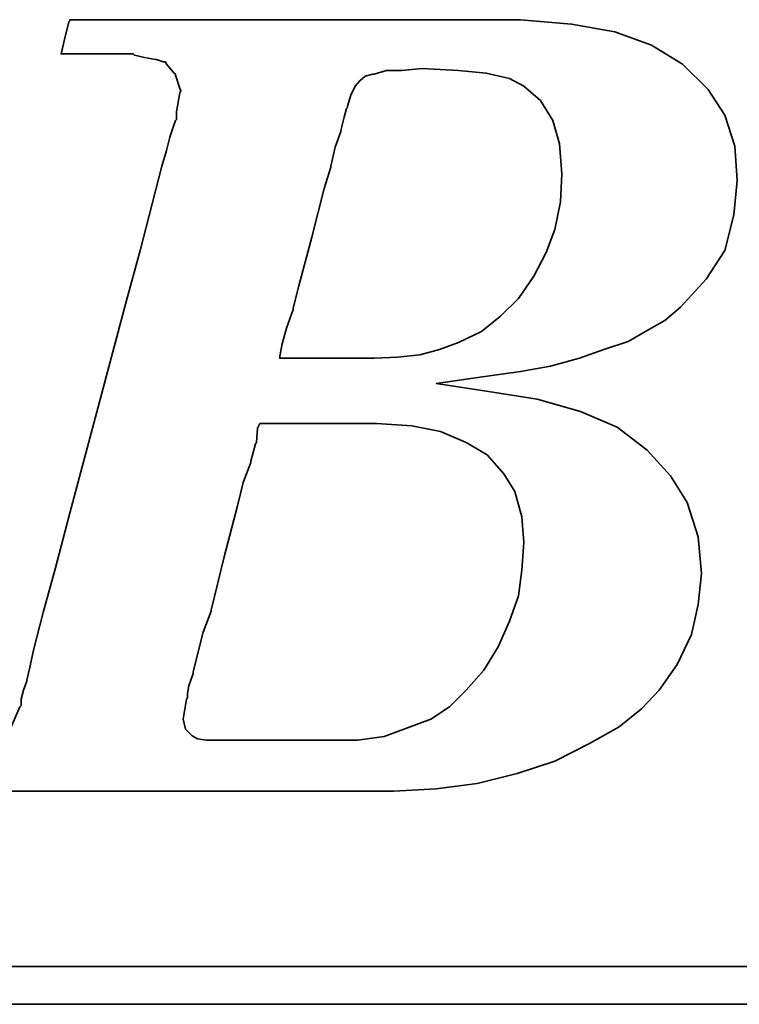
# Model space of a CAD drawing. Extents: x 249 to 715, y -91 to 372.
# Tile 29 of 49: x 659.19 to 660.87, y 93.2 to 95.5. Entities that reach past the tile are written whole.
import ezdxf

# ---------------------------------------------------------------- set-up
doc = ezdxf.new("R2010")
doc.units = 0
doc.header["$MEASUREMENT"] = 0
doc.layers.add('DIM', color=4, linetype='CONTINUOUS')
doc.layers.add('layer 1', color=7, linetype='CONTINUOUS')

# ---------------------------------------------------------------- blocks, each defined once
blk = doc.blocks.new('TBI MOTION logo(完整正式版)')
at = {"layer": 'layer 1', "color": 22, "lineweight": 35}
for points, knots in [([(-64.65375, -6.86375), (-64.65375, -6.86375), (-64.84375, -7.29625), (-64.84375, -7.29625), (-64.84375, -7.29625), (-64.84375, -7.29625), (-64.86875, -7.34375), (-64.86875, -7.34375), (-64.86875, -7.34375), (-64.86875, -7.34375), (-64.86875, -7.36875), (-64.86875, -7.36875), (-64.86875, -7.36875), (-64.86875, -7.36875), (-65.15375, -7.65375), (-65.15375, -7.65375), (-65.15375, -7.65375), (-65.15375, -7.65375), (-65.17875, -7.65375), (-65.17875, -7.65375), (-65.17875, -7.65375), (-65.17875, -7.65375), (-65.20375, -7.67875), (-65.20375, -7.67875), (-65.20375, -7.67875), (-65.20375, -7.67875), (-65.58875, -7.87125), (-65.58875, -7.87125), (-65.58875, -7.87125), (-65.58875, -7.87125), (-65.63375, -7.87125), (-65.63375, -7.87125), (-65.63375, -7.87125), (-65.63375, -7.87125), (-65.65875, -7.89375), (-65.65875, -7.89375), (-65.65875, -7.89375), (-65.65875, -7.89375), (-66.09375, -7.94375), (-66.09375, -7.94375), (-66.09375, -7.94375), (-66.09375, -7.94375), (-66.11375, -7.94375), (-66.11375, -7.94375), (-66.11375, -7.94375), (-66.11375, -7.94375), (-66.16375, -7.94375), (-66.16375, -7.94375), (-66.16375, -7.94375), (-66.16375, -7.94375), (-66.30875, -7.94375), (-66.30875, -7.94375), (-66.30875, -7.94375), (-66.30875, -7.94375), (-66.69375, -7.94375), (-66.69375, -7.94375), (-66.69375, -7.94375), (-66.69375, -7.94375), (-67.07375, -7.94375), (-67.07375, -7.94375), (-67.07375, -7.94375), (-67.07375, -7.94375), (-67.12375, -7.94375), (-67.12375, -7.94375), (-67.12375, -7.94375), (-67.12375, -7.94375), (-67.12375, -7.96625), (-67.12375, -7.96625), (-67.12375, -7.96625), (-67.12375, -7.96625), (-67.14875, -7.99125), (-67.14875, -7.99125), (-67.14875, -7.99125), (-67.14875, -7.99125), (-67.24375, -8.34875), (-67.24375, -8.34875), (-67.24375, -8.34875), (-67.24375, -8.34875), (-67.31375, -8.68625), (-67.31375, -8.68625), (-67.31375, -8.68625), (-67.31375, -8.68625), (-67.26875, -8.68625), (-67.26875, -8.68625), (-67.26875, -8.68625), (-67.26875, -8.68625), (-67.07375, -8.68625), (-67.07375, -8.68625), (-67.07375, -8.68625), (-67.07375, -8.68625), (-66.54875, -8.68625), (-66.54875, -8.68625), (-66.54875, -8.68625), (-66.54875, -8.68625), (-65.82625, -8.68625), (-65.82625, -8.68625), (-65.82625, -8.68625), (-65.82625, -8.68625), (-65.01375, -8.68625), (-65.01375, -8.68625), (-65.01375, -8.68625), (-65.01375, -8.68625), (-64.05375, -8.68625), (-64.05375, -8.68625), (-64.05375, -8.68625), (-64.05375, -8.68625), (-62.08375, -8.68625), (-62.08375, -8.68625), (-62.08375, -8.68625), (-62.08375, -8.68625), (-60.06875, -8.68625), (-60.06875, -8.68625), (-60.06875, -8.68625), (-60.06875, -8.68625), (-59.10875, -8.68625), (-59.10875, -8.68625), (-59.10875, -8.68625), (-59.10875, -8.68625), (-58.29375, -8.68625), (-58.29375, -8.68625), (-58.29375, -8.68625), (-58.29375, -8.68625), (-57.57375, -8.68625), (-57.57375, -8.68625), (-57.57375, -8.68625), (-57.57375, -8.68625), (-57.04875, -8.68625), (-57.04875, -8.68625), (-57.04875, -8.68625), (-57.04875, -8.68625), (-56.85375, -8.68625), (-56.85375, -8.68625), (-56.85375, -8.68625), (-56.85375, -8.68625), (-56.70875, -8.68625), (-56.70875, -8.68625), (-56.70875, -8.68625), (-56.70875, -8.68625), (-56.61375, -8.68625), (-56.61375, -8.68625), (-56.61375, -8.68625), (-56.61375, -8.68625), (-56.56875, -8.68625), (-56.56875, -8.68625), (-56.56875, -8.68625), (-56.56875, -8.68625), (-55.65375, -8.63875), (-55.65375, -8.63875), (-55.65375, -8.63875), (-55.65375, -8.63875), (-54.76875, -8.51875), (-54.76875, -8.51875), (-54.76875, -8.51875), (-54.76875, -8.51875), (-53.90375, -8.30375), (-53.90375, -8.30375), (-53.90375, -8.30375), (-53.90375, -8.30375), (-53.08875, -8.03875), (-53.08875, -8.03875), (-53.08875, -8.03875), (-53.08875, -8.03875), (-52.34375, -7.65375), (-52.34375, -7.65375), (-52.34375, -7.65375), (-52.34375, -7.65375), (-51.69875, -7.29625), (-51.69875, -7.29625), (-51.69875, -7.29625), (-51.69875, -7.29625), (-51.21875, -6.91125), (-51.21875, -6.91125), (-51.21875, -6.91125), (-51.21875, -6.91125), (-50.83375, -6.50375), (-50.83375, -6.50375), (-50.83375, -6.50375), (-50.83375, -6.50375), (-50.44875, -5.94875), (-50.44875, -5.94875), (-50.44875, -5.94875), (-50.44875, -5.94875), (-50.13875, -5.30375), (-50.13875, -5.30375), (-50.13875, -5.30375), (-50.13875, -5.30375), (-49.99375, -4.65375), (-49.99375, -4.65375), (-49.99375, -4.65375), (-49.99375, -4.65375), (-49.92375, -3.98375), (-49.92375, -3.98375), (-49.92375, -3.98375), (-49.92375, -3.98375), (-49.99375, -3.19374), (-49.99375, -3.19374), (-49.99375, -3.19374), (-49.99375, -3.19374), (-50.23374, -2.44874), (-50.23374, -2.44874), (-50.23374, -2.44874), (-50.23374, -2.44874), (-50.59375, -1.87374), (-50.59375, -1.87374), (-50.59375, -1.87374), (-50.59375, -1.87374), (-51.09875, -1.31874), (-51.09875, -1.31874), (-51.09875, -1.31874), (-51.09875, -1.31874), (-51.74375, -0.81875), (-51.74375, -0.81875), (-51.74375, -0.81875), (-51.74375, -0.81875), (-52.53875, -0.48125), (-52.53875, -0.48125), (-52.53875, -0.48125), (-52.53875, -0.48125), (-53.47375, -0.21875), (-53.47375, -0.21875), (-53.47375, -0.21875), (-53.47375, -0.21875), (-54.52875, -0.04874), (-54.52875, -0.04874), (-54.52875, -0.04874), (-54.52875, -0.04874), (-55.65375, 0.12125), (-55.65375, 0.12125), (-55.65375, 0.12125), (-55.65375, 0.12125), (-54.50375, 0.28624), (-54.50375, 0.28624), (-54.50375, 0.28624), (-54.50375, 0.28624), (-53.83375, 0.38124), (-53.83375, 0.38124), (-53.83375, 0.38124), (-53.83375, 0.38124), (-53.18375, 0.50125), (-53.18375, 0.50125), (-53.18375, 0.50125), (-53.18375, 0.50125), (-52.55875, 0.66874), (-52.55875, 0.66874), (-52.55875, 0.66874), (-52.55875, 0.66874), (-52.03375, 0.86124), (-52.03375, 0.86124), (-52.03375, 0.86124), (-52.03375, 0.86124), (-51.50374, 1.03124), (-51.50374, 1.03124), (-51.50374, 1.03124), (-51.50374, 1.03124), (-51.09875, 1.27125), (-51.09875, 1.27125), (-51.09875, 1.27125), (-51.09875, 1.27125), (-50.71375, 1.48624), (-50.71375, 1.48624), (-50.71375, 1.48624), (-50.71375, 1.48624), (-50.37625, 1.77625), (-50.37625, 1.77625), (-50.37625, 1.77625), (-50.37625, 1.77625), (-49.82375, 2.37625), (-49.82375, 2.37625), (-49.82375, 2.37625), (-49.82375, 2.37625), (-49.41875, 2.99625), (-49.41875, 2.99625), (-49.41875, 2.99625), (-49.41875, 2.99625), (-49.22375, 3.76625), (-49.22375, 3.76625), (-49.22375, 3.76625), (-49.22375, 3.76625), (-49.15375, 4.50874), (-49.15375, 4.50874), (-49.15375, 4.50874), (-49.15375, 4.50874), (-49.20375, 5.25125), (-49.20375, 5.25125), (-49.20375, 5.25125), (-49.20375, 5.25125), (-49.41875, 5.92625), (-49.41875, 5.92625), (-49.41875, 5.92625), (-49.41875, 5.92625), (-49.77875, 6.47625), (-49.77875, 6.47625), (-49.77875, 6.47625), (-49.77875, 6.47625), (-50.33125, 7.02624), (-50.33125, 7.02624), (-50.33125, 7.02624), (-50.33125, 7.02624), (-51.00125, 7.43625), (-51.00125, 7.43625), (-51.00125, 7.43625), (-51.00125, 7.43625), (-51.79375, 7.72625), (-51.79375, 7.72625), (-51.79375, 7.72625), (-51.79375, 7.72625), (-52.72875, 7.89124), (-52.72875, 7.89124), (-52.72875, 7.89124), (-52.72875, 7.89124), (-53.83375, 7.98625), (-53.83375, 7.98625), (-53.83375, 7.98625), (-53.83375, 7.98625), (-53.92875, 7.98625), (-53.92875, 7.98625), (-53.92875, 7.98625), (-53.92875, 7.98625), (-54.26375, 7.98625), (-54.26375, 7.98625), (-54.26375, 7.98625), (-54.26375, 7.98625), (-54.74375, 7.98625), (-54.74375, 7.98625), (-54.74375, 7.98625), (-54.74375, 7.98625), (-55.36875, 7.98625), (-55.36875, 7.98625), (-55.36875, 7.98625), (-55.36875, 7.98625), (-56.13375, 7.98625), (-56.13375, 7.98625), (-56.13375, 7.98625), (-56.13375, 7.98625), (-56.94875, 7.98625), (-56.94875, 7.98625), (-56.94875, 7.98625), (-56.94875, 7.98625), (-58.77625, 7.98625), (-58.77625, 7.98625), (-58.77625, 7.98625), (-58.77625, 7.98625), (-60.59875, 7.98625), (-60.59875, 7.98625), (-60.59875, 7.98625), (-60.59875, 7.98625), (-61.41375, 7.98625), (-61.41375, 7.98625), (-61.41375, 7.98625), (-61.41375, 7.98625), (-62.17875, 7.98625), (-62.17875, 7.98625), (-62.17875, 7.98625), (-62.17875, 7.98625), (-62.80375, 7.98625), (-62.80375, 7.98625), (-62.80375, 7.98625), (-62.80375, 7.98625), (-63.30625, 7.98625), (-63.30625, 7.98625), (-63.30625, 7.98625), (-63.30625, 7.98625), (-63.57375, 7.98625), (-63.57375, 7.98625), (-63.57375, 7.98625), (-63.57375, 7.98625), (-63.57375, 7.96375), (-63.57375, 7.96375), (-63.57375, 7.96375), (-63.57375, 7.96375), (-63.59875, 7.94125), (-63.59875, 7.94125), (-63.59875, 7.94125), (-63.59875, 7.94125), (-63.69375, 7.55625), (-63.69375, 7.55625), (-63.69375, 7.55625), (-63.69375, 7.55625), (-63.76375, 7.24624), (-63.76375, 7.24624), (-63.76375, 7.24624), (-63.76375, 7.24624), (-63.23875, 7.24624), (-63.23875, 7.24624), (-63.23875, 7.24624), (-63.23875, 7.24624), (-62.75875, 7.24624), (-62.75875, 7.24624), (-62.75875, 7.24624), (-62.75875, 7.24624), (-62.61125, 7.24624), (-62.61125, 7.24624), (-62.61125, 7.24624), (-62.61125, 7.24624), (-62.56625, 7.24624), (-62.56625, 7.24624), (-62.56625, 7.24624), (-62.56625, 7.24624), (-62.22875, 7.24624), (-62.22875, 7.24624), (-62.22875, 7.24624), (-62.22875, 7.24624), (-62.20375, 7.24624), (-62.20375, 7.24624), (-62.20375, 7.24624), (-62.20375, 7.24624), (-62.17875, 7.21875), (-62.17875, 7.21875), (-62.17875, 7.21875), (-62.17875, 7.21875), (-61.96375, 7.17125), (-61.96375, 7.17125), (-61.96375, 7.17125), (-61.96375, 7.17125), (-61.72375, 7.12624), (-61.72375, 7.12624), (-61.72375, 7.12624), (-61.72375, 7.12624), (-61.70375, 7.12624), (-61.70375, 7.12624), (-61.70375, 7.12624), (-61.70375, 7.12624), (-61.55875, 7.07624), (-61.55875, 7.07624), (-61.55875, 7.07624), (-61.55875, 7.07624), (-61.50875, 7.07624), (-61.50875, 7.07624), (-61.50875, 7.07624), (-61.50875, 7.07624), (-61.48375, 7.02624), (-61.48375, 7.02624), (-61.48375, 7.02624), (-61.48375, 7.02624), (-61.31875, 6.83375), (-61.31875, 6.83375), (-61.31875, 6.83375), (-61.31875, 6.83375), (-61.29375, 6.81125), (-61.29375, 6.81125), (-61.29375, 6.81125), (-61.29375, 6.81125), (-61.29375, 6.78625), (-61.29375, 6.78625), (-61.29375, 6.78625), (-61.29375, 6.78625), (-61.19875, 6.50124), (-61.19875, 6.50124), (-61.19875, 6.50124), (-61.19875, 6.50124), (-61.17375, 6.45124), (-61.17375, 6.45124), (-61.17375, 6.45124), (-61.17375, 6.45124), (-61.19875, 6.40625), (-61.19875, 6.40625), (-61.19875, 6.40625), (-61.19875, 6.40625), (-61.26875, 5.99624), (-61.26875, 5.99624), (-61.26875, 5.99624), (-61.26875, 5.99624), (-61.26875, 5.85125), (-61.26875, 5.85125), (-61.26875, 5.85125), (-61.26875, 5.85125), (-61.26875, 5.82625), (-61.26875, 5.82625), (-61.26875, 5.82625), (-61.26875, 5.82625), (-61.29375, 5.80625), (-61.29375, 5.80625), (-61.29375, 5.80625), (-61.29375, 5.80625), (-61.34125, 5.66125), (-61.34125, 5.66125), (-61.34125, 5.66125), (-61.34125, 5.66125), (-61.41375, 5.44625), (-61.41375, 5.44625), (-61.41375, 5.44625), (-61.41375, 5.44625), (-61.48375, 5.15625), (-61.48375, 5.15625), (-61.48375, 5.15625), (-61.48375, 5.15625), (-61.58375, 4.82124), (-61.58375, 4.82124), (-61.58375, 4.82124), (-61.58375, 4.82124), (-61.79875, 4.00375), (-61.79875, 4.00375), (-61.79875, 4.00375), (-61.79875, 4.00375), (-62.05875, 2.99625), (-62.05875, 2.99625), (-62.05875, 2.99625), (-62.05875, 2.99625), (-62.34875, 1.91625), (-62.34875, 1.91625), (-62.34875, 1.91625), (-62.34875, 1.91625), (-62.97375, -0.41124), (-62.97375, -0.41124), (-62.97375, -0.41124), (-62.97375, -0.41124), (-63.59875, -2.75875), (-63.59875, -2.75875), (-63.59875, -2.75875), (-63.59875, -2.75875), (-63.88375, -3.86374), (-63.88375, -3.86374), (-63.88375, -3.86374), (-63.88375, -3.86374), (-64.14875, -4.82374), (-64.14875, -4.82374), (-64.14875, -4.82374), (-64.14875, -4.82374), (-64.36375, -5.64125), (-64.36375, -5.64125), (-64.36375, -5.64125), (-64.36375, -5.64125), (-64.43625, -5.97625), (-64.43625, -5.97625), (-64.43625, -5.97625), (-64.43625, -5.97625), (-64.50875, -6.28625), (-64.50875, -6.28625), (-64.50875, -6.28625), (-64.50875, -6.28625), (-64.50875, -6.30875), (-64.50875, -6.30875), (-64.50875, -6.30875), (-64.50875, -6.30875), (-64.57875, -6.50375), (-64.57875, -6.50375), (-64.57875, -6.50375), (-64.57875, -6.50375), (-64.62875, -6.69625), (-64.62875, -6.69625), (-64.62875, -6.69625), (-64.62875, -6.69625), (-64.62875, -6.76875), (-64.62875, -6.76875), (-64.62875, -6.76875), (-64.62875, -6.76875), (-64.62875, -6.81375), (-64.62875, -6.81375), (-64.62875, -6.81375), (-64.62875, -6.81375), (-64.62875, -6.83875), (-64.62875, -6.83875), (-64.62875, -6.83875), (-64.62875, -6.83875), (-64.65375, -6.86375), (-64.65375, -6.86375)], [0, 0, 0, 0, 0.00719424, 0.00719424, 0.00719424, 0.00719424, 0.01438849, 0.01438849, 0.01438849, 0.01438849, 0.02158273, 0.02158273, 0.02158273, 0.02158273, 0.02877698, 0.02877698, 0.02877698, 0.02877698, 0.03597122, 0.03597122, 0.03597122, 0.03597122, 0.04316547, 0.04316547, 0.04316547, 0.04316547, 0.05035971, 0.05035971, 0.05035971, 0.05035971, 0.05755396, 0.05755396, 0.05755396, 0.05755396, 0.0647482, 0.0647482, 0.0647482, 0.0647482, 0.07194245, 0.07194245, 0.07194245, 0.07194245, 0.07913669, 0.07913669, 0.07913669, 0.07913669, 0.08633094, 0.08633094, 0.08633094, 0.08633094, 0.09352518, 0.09352518, 0.09352518, 0.09352518, 0.10071942, 0.10071942, 0.10071942, 0.10071942, 0.10791367, 0.10791367, 0.10791367, 0.10791367, 0.11510791, 0.11510791, 0.11510791, 0.11510791, 0.12230216, 0.12230216, 0.12230216, 0.12230216, 0.1294964, 0.1294964, 0.1294964, 0.1294964, 0.13669065, 0.13669065, 0.13669065, 0.13669065, 0.14388489, 0.14388489, 0.14388489, 0.14388489, 0.15107914, 0.15107914, 0.15107914, 0.15107914, 0.15827338, 0.15827338, 0.15827338, 0.15827338, 0.16546763, 0.16546763, 0.16546763, 0.16546763, 0.17266187, 0.17266187, 0.17266187, 0.17266187, 0.17985612, 0.17985612, 0.17985612, 0.17985612, 0.18705036, 0.18705036, 0.18705036, 0.18705036, 0.1942446, 0.1942446, 0.1942446, 0.1942446, 0.20143885, 0.20143885, 0.20143885, 0.20143885, 0.20863309, 0.20863309, 0.20863309, 0.20863309, 0.21582734, 0.21582734, 0.21582734, 0.21582734, 0.22302158, 0.22302158, 0.22302158, 0.22302158, 0.23021583, 0.23021583, 0.23021583, 0.23021583, 0.23741007, 0.23741007, 0.23741007, 0.23741007, 0.24460432, 0.24460432, 0.24460432, 0.24460432, 0.25179856, 0.25179856, 0.25179856, 0.25179856, 0.25899281, 0.25899281, 0.25899281, 0.25899281, 0.26618705, 0.26618705, 0.26618705, 0.26618705, 0.27338129, 0.27338129, 0.27338129, 0.27338129, 0.28057554, 0.28057554, 0.28057554, 0.28057554, 0.28776978, 0.28776978, 0.28776978, 0.28776978, 0.29496403, 0.29496403, 0.29496403, 0.29496403, 0.30215827, 0.30215827, 0.30215827, 0.30215827, 0.30935252, 0.30935252, 0.30935252, 0.30935252, 0.31654676, 0.31654676, 0.31654676, 0.31654676, 0.32374101, 0.32374101, 0.32374101, 0.32374101, 0.33093525, 0.33093525, 0.33093525, 0.33093525, 0.3381295, 0.3381295, 0.3381295, 0.3381295, 0.34532374, 0.34532374, 0.34532374, 0.34532374, 0.35251799, 0.35251799, 0.35251799, 0.35251799, 0.35971223, 0.35971223, 0.35971223, 0.35971223, 0.36690647, 0.36690647, 0.36690647, 0.36690647, 0.37410072, 0.37410072, 0.37410072, 0.37410072, 0.38129496, 0.38129496, 0.38129496, 0.38129496, 0.38848921, 0.38848921, 0.38848921, 0.38848921, 0.39568345, 0.39568345, 0.39568345, 0.39568345, 0.4028777, 0.4028777, 0.4028777, 0.4028777, 0.41007194, 0.41007194, 0.41007194, 0.41007194, 0.41726619, 0.41726619, 0.41726619, 0.41726619, 0.42446043, 0.42446043, 0.42446043, 0.42446043, 0.43165468, 0.43165468, 0.43165468, 0.43165468, 0.43884892, 0.43884892, 0.43884892, 0.43884892, 0.44604317, 0.44604317, 0.44604317, 0.44604317, 0.45323741, 0.45323741, 0.45323741, 0.45323741, 0.46043165, 0.46043165, 0.46043165, 0.46043165, 0.4676259, 0.4676259, 0.4676259, 0.4676259, 0.47482014, 0.47482014, 0.47482014, 0.47482014, 0.48201439, 0.48201439, 0.48201439, 0.48201439, 0.48920863, 0.48920863, 0.48920863, 0.48920863, 0.49640288, 0.49640288, 0.49640288, 0.49640288, 0.50359712, 0.50359712, 0.50359712, 0.50359712, 0.51079137, 0.51079137, 0.51079137, 0.51079137, 0.51798561, 0.51798561, 0.51798561, 0.51798561, 0.52517986, 0.52517986, 0.52517986, 0.52517986, 0.5323741, 0.5323741, 0.5323741, 0.5323741, 0.53956835, 0.53956835, 0.53956835, 0.53956835, 0.54676259, 0.54676259, 0.54676259, 0.54676259, 0.55395683, 0.55395683, 0.55395683, 0.55395683, 0.56115108, 0.56115108, 0.56115108, 0.56115108, 0.56834532, 0.56834532, 0.56834532, 0.56834532, 0.57553957, 0.57553957, 0.57553957, 0.57553957, 0.58273381, 0.58273381, 0.58273381, 0.58273381, 0.58992806, 0.58992806, 0.58992806, 0.58992806, 0.5971223, 0.5971223, 0.5971223, 0.5971223, 0.60431655, 0.60431655, 0.60431655, 0.60431655, 0.61151079, 0.61151079, 0.61151079, 0.61151079, 0.61870504, 0.61870504, 0.61870504, 0.61870504, 0.62589928, 0.62589928, 0.62589928, 0.62589928, 0.63309353, 0.63309353, 0.63309353, 0.63309353, 0.64028777, 0.64028777, 0.64028777, 0.64028777, 0.64748201, 0.64748201, 0.64748201, 0.64748201, 0.65467626, 0.65467626, 0.65467626, 0.65467626, 0.6618705, 0.6618705, 0.6618705, 0.6618705, 0.66906475, 0.66906475, 0.66906475, 0.66906475, 0.67625899, 0.67625899, 0.67625899, 0.67625899, 0.68345324, 0.68345324, 0.68345324, 0.68345324, 0.69064748, 0.69064748, 0.69064748, 0.69064748, 0.69784173, 0.69784173, 0.69784173, 0.69784173, 0.70503597, 0.70503597, 0.70503597, 0.70503597, 0.71223022, 0.71223022, 0.71223022, 0.71223022, 0.71942446, 0.71942446, 0.71942446, 0.71942446, 0.72661871, 0.72661871, 0.72661871, 0.72661871, 0.73381295, 0.73381295, 0.73381295, 0.73381295, 0.74100719, 0.74100719, 0.74100719, 0.74100719, 0.74820144, 0.74820144, 0.74820144, 0.74820144, 0.75539568, 0.75539568, 0.75539568, 0.75539568, 0.76258993, 0.76258993, 0.76258993, 0.76258993, 0.76978417, 0.76978417, 0.76978417, 0.76978417, 0.77697842, 0.77697842, 0.77697842, 0.77697842, 0.78417266, 0.78417266, 0.78417266, 0.78417266, 0.79136691, 0.79136691, 0.79136691, 0.79136691, 0.79856115, 0.79856115, 0.79856115, 0.79856115, 0.8057554, 0.8057554, 0.8057554, 0.8057554, 0.81294964, 0.81294964, 0.81294964, 0.81294964, 0.82014388, 0.82014388, 0.82014388, 0.82014388, 0.82733813, 0.82733813, 0.82733813, 0.82733813, 0.83453237, 0.83453237, 0.83453237, 0.83453237, 0.84172662, 0.84172662, 0.84172662, 0.84172662, 0.84892086, 0.84892086, 0.84892086, 0.84892086, 0.85611511, 0.85611511, 0.85611511, 0.85611511, 0.86330935, 0.86330935, 0.86330935, 0.86330935, 0.8705036, 0.8705036, 0.8705036, 0.8705036, 0.87769784, 0.87769784, 0.87769784, 0.87769784, 0.88489209, 0.88489209, 0.88489209, 0.88489209, 0.89208633, 0.89208633, 0.89208633, 0.89208633, 0.89928058, 0.89928058, 0.89928058, 0.89928058, 0.90647482, 0.90647482, 0.90647482, 0.90647482, 0.91366906, 0.91366906, 0.91366906, 0.91366906, 0.92086331, 0.92086331, 0.92086331, 0.92086331, 0.92805755, 0.92805755, 0.92805755, 0.92805755, 0.9352518, 0.9352518, 0.9352518, 0.9352518, 0.94244604, 0.94244604, 0.94244604, 0.94244604, 0.94964029, 0.94964029, 0.94964029, 0.94964029, 0.95683453, 0.95683453, 0.95683453, 0.95683453, 0.96402878, 0.96402878, 0.96402878, 0.96402878, 0.97122302, 0.97122302, 0.97122302, 0.97122302, 0.97841727, 0.97841727, 0.97841727, 0.97841727, 0.98561151, 0.98561151, 0.98561151, 0.98561151, 0.99280576, 0.99280576, 0.99280576, 0.99280576, 1, 1, 1, 1]), ([(-57.50375, 6.35625), (-57.50375, 6.35625), (-57.57375, 6.11625), (-57.57375, 6.11625), (-57.57375, 6.11625), (-57.57375, 6.11625), (-57.57375, 6.09125), (-57.57375, 6.09125), (-57.57375, 6.09125), (-57.57375, 6.09125), (-57.59875, 6.06625), (-57.59875, 6.06625), (-57.59875, 6.06625), (-57.59875, 6.06625), (-57.64875, 5.87625), (-57.64875, 5.87625), (-57.64875, 5.87625), (-57.64875, 5.87625), (-57.71875, 5.58875), (-57.71875, 5.58875), (-57.71875, 5.58875), (-57.71875, 5.58875), (-57.71875, 5.56625), (-57.71875, 5.56625), (-57.71875, 5.56625), (-57.71875, 5.56625), (-57.83875, 5.23125), (-57.83875, 5.23125), (-57.83875, 5.23125), (-57.83875, 5.23125), (-57.93625, 4.82124), (-57.93625, 4.82124), (-57.93625, 4.82124), (-57.93625, 4.82124), (-57.93625, 4.79624), (-57.93625, 4.79624), (-57.93625, 4.79624), (-57.93625, 4.79624), (-58.07875, 4.34125), (-58.07875, 4.34125), (-58.07875, 4.34125), (-58.07875, 4.34125), (-58.34375, 3.28625), (-58.34375, 3.28625), (-58.34375, 3.28625), (-58.34375, 3.28625), (-58.62875, 2.23124), (-58.62875, 2.23124), (-58.62875, 2.23124), (-58.62875, 2.23124), (-58.74875, 1.75125), (-58.74875, 1.75125), (-58.74875, 1.75125), (-58.74875, 1.75125), (-58.74875, 1.72625), (-58.74875, 1.72625), (-58.74875, 1.72625), (-58.74875, 1.72625), (-58.89375, 1.31625), (-58.89375, 1.31625), (-58.89375, 1.31625), (-58.89375, 1.31625), (-58.98875, 0.98124), (-58.98875, 0.98124), (-58.98875, 0.98124), (-58.98875, 0.98124), (-59.03875, 0.71625), (-59.03875, 0.71625), (-59.03875, 0.71625), (-59.03875, 0.71625), (-59.03875, 0.66874), (-59.03875, 0.66874), (-59.03875, 0.66874), (-59.03875, 0.66874), (-58.91875, 0.66874), (-58.91875, 0.66874), (-58.91875, 0.66874), (-58.91875, 0.66874), (-58.53375, 0.66874), (-58.53375, 0.66874), (-58.53375, 0.66874), (-58.53375, 0.66874), (-58.10375, 0.66874), (-58.10375, 0.66874), (-58.10375, 0.66874), (-58.10375, 0.66874), (-57.66875, 0.66874), (-57.66875, 0.66874), (-57.66875, 0.66874), (-57.66875, 0.66874), (-57.33375, 0.66874), (-57.33375, 0.66874), (-57.33375, 0.66874), (-57.33375, 0.66874), (-57.09375, 0.66874), (-57.09375, 0.66874), (-57.09375, 0.66874), (-57.09375, 0.66874), (-56.99875, 0.66874), (-56.99875, 0.66874), (-56.99875, 0.66874), (-56.99875, 0.66874), (-56.49375, 0.69374), (-56.49375, 0.69374), (-56.49375, 0.69374), (-56.49375, 0.69374), (-56.01375, 0.74374), (-56.01375, 0.74374), (-56.01375, 0.74374), (-56.01375, 0.74374), (-55.58375, 0.86124), (-55.58375, 0.86124), (-55.58375, 0.86124), (-55.58375, 0.86124), (-55.17375, 1.00624), (-55.17375, 1.00624), (-55.17375, 1.00624), (-55.17375, 1.00624), (-54.67375, 1.24625), (-54.67375, 1.24625), (-54.67375, 1.24625), (-54.67375, 1.24625), (-54.26375, 1.58124), (-54.26375, 1.58124), (-54.26375, 1.58124), (-54.26375, 1.58124), (-53.87875, 1.96374), (-53.87875, 1.96374), (-53.87875, 1.96374), (-53.87875, 1.96374), (-53.54375, 2.44625), (-53.54375, 2.44625), (-53.54375, 2.44625), (-53.54375, 2.44625), (-53.27875, 2.95125), (-53.27875, 2.95125), (-53.27875, 2.95125), (-53.27875, 2.95125), (-53.08875, 3.45124), (-53.08875, 3.45124), (-53.08875, 3.45124), (-53.08875, 3.45124), (-52.96875, 4.05124), (-52.96875, 4.05124), (-52.96875, 4.05124), (-52.96875, 4.05124), (-52.94375, 4.65125), (-52.94375, 4.65125), (-52.94375, 4.65125), (-52.94375, 4.65125), (-52.99375, 5.30125), (-52.99375, 5.30125), (-52.99375, 5.30125), (-52.99375, 5.30125), (-53.13875, 5.80625), (-53.13875, 5.80625), (-53.13875, 5.80625), (-53.13875, 5.80625), (-53.39875, 6.23625), (-53.39875, 6.23625), (-53.39875, 6.23625), (-53.39875, 6.23625), (-53.75875, 6.54875), (-53.75875, 6.54875), (-53.75875, 6.54875), (-53.75875, 6.54875), (-54.07375, 6.71625), (-54.07375, 6.71625), (-54.07375, 6.71625), (-54.07375, 6.71625), (-54.57375, 6.83375), (-54.57375, 6.83375), (-54.57375, 6.83375), (-54.57375, 6.83375), (-55.17375, 6.88625), (-55.17375, 6.88625), (-55.17375, 6.88625), (-55.17375, 6.88625), (-55.96875, 6.93125), (-55.96875, 6.93125), (-55.96875, 6.93125), (-55.96875, 6.93125), (-56.39875, 6.88625), (-56.39875, 6.88625), (-56.39875, 6.88625), (-56.39875, 6.88625), (-56.42125, 6.88625), (-56.42125, 6.88625), (-56.42125, 6.88625), (-56.42125, 6.88625), (-56.73375, 6.88625), (-56.73375, 6.88625), (-56.73375, 6.88625), (-56.73375, 6.88625), (-56.99875, 6.81125), (-56.99875, 6.81125), (-56.99875, 6.81125), (-56.99875, 6.81125), (-57.02375, 6.81125), (-57.02375, 6.81125), (-57.02375, 6.81125), (-57.02375, 6.81125), (-57.18875, 6.76625), (-57.18875, 6.76625), (-57.18875, 6.76625), (-57.18875, 6.76625), (-57.30875, 6.66625), (-57.30875, 6.66625), (-57.30875, 6.66625), (-57.30875, 6.66625), (-57.40875, 6.54875), (-57.40875, 6.54875), (-57.40875, 6.54875), (-57.40875, 6.54875), (-57.50375, 6.35625), (-57.50375, 6.35625)], [0, 0, 0, 0, 0.01851852, 0.01851852, 0.01851852, 0.01851852, 0.03703704, 0.03703704, 0.03703704, 0.03703704, 0.05555556, 0.05555556, 0.05555556, 0.05555556, 0.07407407, 0.07407407, 0.07407407, 0.07407407, 0.09259259, 0.09259259, 0.09259259, 0.09259259, 0.11111111, 0.11111111, 0.11111111, 0.11111111, 0.12962963, 0.12962963, 0.12962963, 0.12962963, 0.14814815, 0.14814815, 0.14814815, 0.14814815, 0.16666667, 0.16666667, 0.16666667, 0.16666667, 0.18518519, 0.18518519, 0.18518519, 0.18518519, 0.2037037, 0.2037037, 0.2037037, 0.2037037, 0.22222222, 0.22222222, 0.22222222, 0.22222222, 0.24074074, 0.24074074, 0.24074074, 0.24074074, 0.25925926, 0.25925926, 0.25925926, 0.25925926, 0.27777778, 0.27777778, 0.27777778, 0.27777778, 0.2962963, 0.2962963, 0.2962963, 0.2962963, 0.31481481, 0.31481481, 0.31481481, 0.31481481, 0.33333333, 0.33333333, 0.33333333, 0.33333333, 0.35185185, 0.35185185, 0.35185185, 0.35185185, 0.37037037, 0.37037037, 0.37037037, 0.37037037, 0.38888889, 0.38888889, 0.38888889, 0.38888889, 0.40740741, 0.40740741, 0.40740741, 0.40740741, 0.42592593, 0.42592593, 0.42592593, 0.42592593, 0.44444444, 0.44444444, 0.44444444, 0.44444444, 0.46296296, 0.46296296, 0.46296296, 0.46296296, 0.48148148, 0.48148148, 0.48148148, 0.48148148, 0.5, 0.5, 0.5, 0.5, 0.51851852, 0.51851852, 0.51851852, 0.51851852, 0.53703704, 0.53703704, 0.53703704, 0.53703704, 0.55555556, 0.55555556, 0.55555556, 0.55555556, 0.57407407, 0.57407407, 0.57407407, 0.57407407, 0.59259259, 0.59259259, 0.59259259, 0.59259259, 0.61111111, 0.61111111, 0.61111111, 0.61111111, 0.62962963, 0.62962963, 0.62962963, 0.62962963, 0.64814815, 0.64814815, 0.64814815, 0.64814815, 0.66666667, 0.66666667, 0.66666667, 0.66666667, 0.68518519, 0.68518519, 0.68518519, 0.68518519, 0.7037037, 0.7037037, 0.7037037, 0.7037037, 0.72222222, 0.72222222, 0.72222222, 0.72222222, 0.74074074, 0.74074074, 0.74074074, 0.74074074, 0.75925926, 0.75925926, 0.75925926, 0.75925926, 0.77777778, 0.77777778, 0.77777778, 0.77777778, 0.7962963, 0.7962963, 0.7962963, 0.7962963, 0.81481481, 0.81481481, 0.81481481, 0.81481481, 0.83333333, 0.83333333, 0.83333333, 0.83333333, 0.85185185, 0.85185185, 0.85185185, 0.85185185, 0.87037037, 0.87037037, 0.87037037, 0.87037037, 0.88888889, 0.88888889, 0.88888889, 0.88888889, 0.90740741, 0.90740741, 0.90740741, 0.90740741, 0.92592593, 0.92592593, 0.92592593, 0.92592593, 0.94444444, 0.94444444, 0.94444444, 0.94444444, 0.96296296, 0.96296296, 0.96296296, 0.96296296, 0.98148148, 0.98148148, 0.98148148, 0.98148148, 1, 1, 1, 1]), ([(-61.03125, -6.57375), (-61.03125, -6.57375), (-61.03125, -6.67125), (-61.03125, -6.67125), (-61.03125, -6.67125), (-61.03125, -6.67125), (-61.05375, -6.69625), (-61.05375, -6.69625), (-61.05375, -6.69625), (-61.05375, -6.69625), (-61.12375, -7.12875), (-61.12375, -7.12875), (-61.12375, -7.12875), (-61.12375, -7.12875), (-61.07875, -7.34375), (-61.07875, -7.34375), (-61.07875, -7.34375), (-61.07875, -7.34375), (-60.93375, -7.48875), (-60.93375, -7.48875), (-60.93375, -7.48875), (-60.93375, -7.48875), (-60.81375, -7.55625), (-60.81375, -7.55625), (-60.81375, -7.55625), (-60.81375, -7.55625), (-60.62375, -7.58375), (-60.62375, -7.58375), (-60.62375, -7.58375), (-60.62375, -7.58375), (-60.30875, -7.58375), (-60.30875, -7.58375), (-60.30875, -7.58375), (-60.30875, -7.58375), (-59.97375, -7.58375), (-59.97375, -7.58375), (-59.97375, -7.58375), (-59.97375, -7.58375), (-59.87875, -7.58375), (-59.87875, -7.58375), (-59.87875, -7.58375), (-59.87875, -7.58375), (-59.63625, -7.58375), (-59.63625, -7.58375), (-59.63625, -7.58375), (-59.63625, -7.58375), (-58.96875, -7.58375), (-58.96875, -7.58375), (-58.96875, -7.58375), (-58.96875, -7.58375), (-58.29375, -7.58375), (-58.29375, -7.58375), (-58.29375, -7.58375), (-58.29375, -7.58375), (-58.05375, -7.58375), (-58.05375, -7.58375), (-58.05375, -7.58375), (-58.05375, -7.58375), (-57.98375, -7.58375), (-57.98375, -7.58375), (-57.98375, -7.58375), (-57.98375, -7.58375), (-57.35875, -7.58375), (-57.35875, -7.58375), (-57.35875, -7.58375), (-57.35875, -7.58375), (-56.78375, -7.50875), (-56.78375, -7.50875), (-56.78375, -7.50875), (-56.78375, -7.50875), (-56.27875, -7.31875), (-56.27875, -7.31875), (-56.27875, -7.31875), (-56.27875, -7.31875), (-55.77375, -7.12875), (-55.77375, -7.12875), (-55.77375, -7.12875), (-55.77375, -7.12875), (-55.36875, -6.86375), (-55.36875, -6.86375), (-55.36875, -6.86375), (-55.36875, -6.86375), (-55.00875, -6.50375), (-55.00875, -6.50375), (-55.00875, -6.50375), (-55.00875, -6.50375), (-54.62375, -6.06875), (-54.62375, -6.06875), (-54.62375, -6.06875), (-54.62375, -6.06875), (-54.31375, -5.56875), (-54.31375, -5.56875), (-54.31375, -5.56875), (-54.31375, -5.56875), (-54.07375, -5.01625), (-54.07375, -5.01625), (-54.07375, -5.01625), (-54.07375, -5.01625), (-53.87875, -4.46374), (-53.87875, -4.46374), (-53.87875, -4.46374), (-53.87875, -4.46374), (-53.80875, -3.91375), (-53.80875, -3.91375), (-53.80875, -3.91375), (-53.80875, -3.91375), (-53.75875, -3.31375), (-53.75875, -3.31375), (-53.75875, -3.31375), (-53.75875, -3.31375), (-53.80875, -2.75875), (-53.80875, -2.75875), (-53.80875, -2.75875), (-53.80875, -2.75875), (-53.95375, -2.20875), (-53.95375, -2.20875), (-53.95375, -2.20875), (-53.95375, -2.20875), (-54.19375, -1.82625), (-54.19375, -1.82625), (-54.19375, -1.82625), (-54.19375, -1.82625), (-54.55375, -1.41875), (-54.55375, -1.41875), (-54.55375, -1.41875), (-54.55375, -1.41875), (-55.00875, -1.15125), (-55.00875, -1.15125), (-55.00875, -1.15125), (-55.00875, -1.15125), (-55.56125, -0.91375), (-55.56125, -0.91375), (-55.56125, -0.91375), (-55.56125, -0.91375), (-56.18125, -0.79375), (-56.18125, -0.79375), (-56.18125, -0.79375), (-56.18125, -0.79375), (-56.94875, -0.74374), (-56.94875, -0.74374), (-56.94875, -0.74374), (-56.94875, -0.74374), (-56.99875, -0.74374), (-56.99875, -0.74374), (-56.99875, -0.74374), (-56.99875, -0.74374), (-57.09375, -0.74374), (-57.09375, -0.74374), (-57.09375, -0.74374), (-57.09375, -0.74374), (-57.38375, -0.74374), (-57.38375, -0.74374), (-57.38375, -0.74374), (-57.38375, -0.74374), (-57.76875, -0.74374), (-57.76875, -0.74374), (-57.76875, -0.74374), (-57.76875, -0.74374), (-58.24625, -0.74374), (-58.24625, -0.74374), (-58.24625, -0.74374), (-58.24625, -0.74374), (-58.72875, -0.74374), (-58.72875, -0.74374), (-58.72875, -0.74374), (-58.72875, -0.74374), (-59.20875, -0.74374), (-59.20875, -0.74374), (-59.20875, -0.74374), (-59.20875, -0.74374), (-59.46875, -0.74374), (-59.46875, -0.74374), (-59.46875, -0.74374), (-59.46875, -0.74374), (-59.51625, -0.83875), (-59.51625, -0.83875), (-59.51625, -0.83875), (-59.51625, -0.83875), (-59.54375, -1.15125), (-59.54375, -1.15125), (-59.54375, -1.15125), (-59.54375, -1.15125), (-59.56375, -1.17874), (-59.56375, -1.17874), (-59.56375, -1.17874), (-59.56375, -1.17874), (-59.66375, -1.55875), (-59.66375, -1.55875), (-59.66375, -1.55875), (-59.66375, -1.55875), (-59.66375, -1.58375), (-59.66375, -1.58375), (-59.66375, -1.58375), (-59.66375, -1.58375), (-59.82875, -2.01874), (-59.82875, -2.01874), (-59.82875, -2.01874), (-59.82875, -2.01874), (-59.94875, -2.52125), (-59.94875, -2.52125), (-59.94875, -2.52125), (-59.94875, -2.52125), (-60.23875, -3.62375), (-60.23875, -3.62375), (-60.23875, -3.62375), (-60.23875, -3.62375), (-60.52375, -4.77624), (-60.52375, -4.77624), (-60.52375, -4.77624), (-60.52375, -4.77624), (-60.52375, -4.79874), (-60.52375, -4.79874), (-60.52375, -4.79874), (-60.52375, -4.79874), (-60.69125, -5.25375), (-60.69125, -5.25375), (-60.69125, -5.25375), (-60.69125, -5.25375), (-60.81375, -5.73625), (-60.81375, -5.73625), (-60.81375, -5.73625), (-60.81375, -5.73625), (-60.90875, -6.11875), (-60.90875, -6.11875), (-60.90875, -6.11875), (-60.90875, -6.11875), (-60.90875, -6.14375), (-60.90875, -6.14375), (-60.90875, -6.14375), (-60.90875, -6.14375), (-61.00375, -6.40875), (-61.00375, -6.40875), (-61.00375, -6.40875), (-61.00375, -6.40875), (-61.03125, -6.57375), (-61.03125, -6.57375)], [0, 0, 0, 0, 0.01694915, 0.01694915, 0.01694915, 0.01694915, 0.03389831, 0.03389831, 0.03389831, 0.03389831, 0.05084746, 0.05084746, 0.05084746, 0.05084746, 0.06779661, 0.06779661, 0.06779661, 0.06779661, 0.08474576, 0.08474576, 0.08474576, 0.08474576, 0.10169492, 0.10169492, 0.10169492, 0.10169492, 0.11864407, 0.11864407, 0.11864407, 0.11864407, 0.13559322, 0.13559322, 0.13559322, 0.13559322, 0.15254237, 0.15254237, 0.15254237, 0.15254237, 0.16949153, 0.16949153, 0.16949153, 0.16949153, 0.18644068, 0.18644068, 0.18644068, 0.18644068, 0.20338983, 0.20338983, 0.20338983, 0.20338983, 0.22033898, 0.22033898, 0.22033898, 0.22033898, 0.23728814, 0.23728814, 0.23728814, 0.23728814, 0.25423729, 0.25423729, 0.25423729, 0.25423729, 0.27118644, 0.27118644, 0.27118644, 0.27118644, 0.28813559, 0.28813559, 0.28813559, 0.28813559, 0.30508475, 0.30508475, 0.30508475, 0.30508475, 0.3220339, 0.3220339, 0.3220339, 0.3220339, 0.33898305, 0.33898305, 0.33898305, 0.33898305, 0.3559322, 0.3559322, 0.3559322, 0.3559322, 0.37288136, 0.37288136, 0.37288136, 0.37288136, 0.38983051, 0.38983051, 0.38983051, 0.38983051, 0.40677966, 0.40677966, 0.40677966, 0.40677966, 0.42372881, 0.42372881, 0.42372881, 0.42372881, 0.44067797, 0.44067797, 0.44067797, 0.44067797, 0.45762712, 0.45762712, 0.45762712, 0.45762712, 0.47457627, 0.47457627, 0.47457627, 0.47457627, 0.49152542, 0.49152542, 0.49152542, 0.49152542, 0.50847458, 0.50847458, 0.50847458, 0.50847458, 0.52542373, 0.52542373, 0.52542373, 0.52542373, 0.54237288, 0.54237288, 0.54237288, 0.54237288, 0.55932203, 0.55932203, 0.55932203, 0.55932203, 0.57627119, 0.57627119, 0.57627119, 0.57627119, 0.59322034, 0.59322034, 0.59322034, 0.59322034, 0.61016949, 0.61016949, 0.61016949, 0.61016949, 0.62711864, 0.62711864, 0.62711864, 0.62711864, 0.6440678, 0.6440678, 0.6440678, 0.6440678, 0.66101695, 0.66101695, 0.66101695, 0.66101695, 0.6779661, 0.6779661, 0.6779661, 0.6779661, 0.69491525, 0.69491525, 0.69491525, 0.69491525, 0.71186441, 0.71186441, 0.71186441, 0.71186441, 0.72881356, 0.72881356, 0.72881356, 0.72881356, 0.74576271, 0.74576271, 0.74576271, 0.74576271, 0.76271186, 0.76271186, 0.76271186, 0.76271186, 0.77966102, 0.77966102, 0.77966102, 0.77966102, 0.79661017, 0.79661017, 0.79661017, 0.79661017, 0.81355932, 0.81355932, 0.81355932, 0.81355932, 0.83050847, 0.83050847, 0.83050847, 0.83050847, 0.84745763, 0.84745763, 0.84745763, 0.84745763, 0.86440678, 0.86440678, 0.86440678, 0.86440678, 0.88135593, 0.88135593, 0.88135593, 0.88135593, 0.89830508, 0.89830508, 0.89830508, 0.89830508, 0.91525424, 0.91525424, 0.91525424, 0.91525424, 0.93220339, 0.93220339, 0.93220339, 0.93220339, 0.94915254, 0.94915254, 0.94915254, 0.94915254, 0.96610169, 0.96610169, 0.96610169, 0.96610169, 0.98305085, 0.98305085, 0.98305085, 0.98305085, 1, 1, 1, 1]), ([(75.90875, -9.47875), (75.90875, -9.47875), (75.90875, -12.28625), (75.90875, -12.28625), (75.90875, -12.28625), (75.90875, -12.28625), (75.90875, -12.47875), (75.90875, -12.47875), (75.90875, -12.47875), (75.90875, -12.47875), (75.71625, -12.47875), (75.71625, -12.47875), (75.71625, -12.47875), (75.71625, -12.47875), (-88.32875, -12.47875), (-88.32875, -12.47875), (-88.32875, -12.47875), (-88.32875, -12.47875), (-88.32875, -13.29375), (-88.32875, -13.29375), (-88.32875, -13.29375), (-88.32875, -13.29375), (82.89125, -13.29375), (82.89125, -13.29375), (82.89125, -13.29375), (82.89125, -13.29375), (75.90875, -9.47875), (75.90875, -9.47875)], [0, 0, 0, 0, 0.14285714, 0.14285714, 0.14285714, 0.14285714, 0.28571429, 0.28571429, 0.28571429, 0.28571429, 0.42857143, 0.42857143, 0.42857143, 0.42857143, 0.57142857, 0.57142857, 0.57142857, 0.57142857, 0.71428571, 0.71428571, 0.71428571, 0.71428571, 0.85714286, 0.85714286, 0.85714286, 0.85714286, 1, 1, 1, 1])]:
    blk.add_open_spline(points, degree=3, knots=knots, dxfattribs=at)

msp = doc.modelspace()

# ---------------------------------------------------------------- block references
at = {"layer": 'DIM', "xscale": 0.1079999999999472, "yscale": 0.1079999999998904, "zscale": 0.108}
msp.add_blockref('TBI MOTION logo(完整正式版)', (666.178, 94.6404), dxfattribs=at)

doc.saveas('drawing.dxf')
